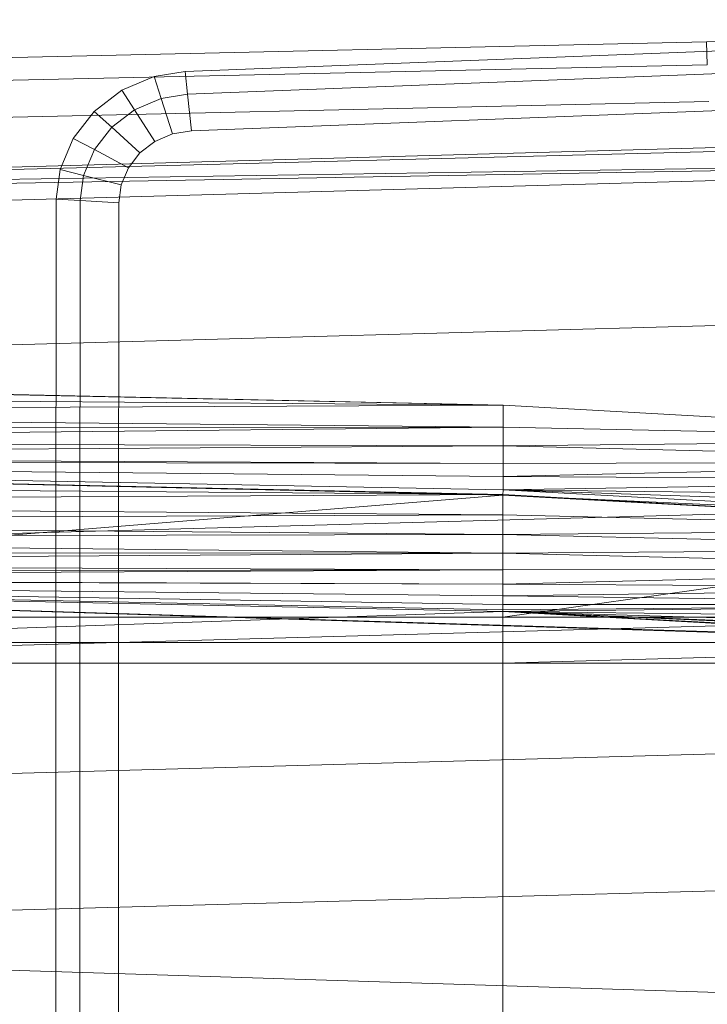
# Model space of a CAD drawing. Header units: metres. Extents: x 397.7 to 427.5, y 12.7 to 28.4.
# Tile 53 of 130: x 407.745 to 407.872, y 26.315 to 26.498. Entities that reach past the tile are written whole.
import ezdxf

# ---------------------------------------------------------------- set-up
doc = ezdxf.new("R2010")
doc.units = ezdxf.units.M
doc.layers.add('A-DETL-____-MBND', color=7, linetype='Continuous', lineweight=18)

# ---------------------------------------------------------------- blocks, each defined once
blk = doc.blocks.new('Family - Inodor P4-153813-07_CLI_AIRE_P4')
at = {"layer": 'A-DETL-____-MBND', "color": 253, "true_color": 0xaaaaaa}
for p, q in [((0.47654, 0.38648), (0.31954, 0.38234)), ((0.47654, 0.38648), (0.31954, 0.38234)), ((0.22275, 0.37687), (0.41325, 0.38426)), ((0.22275, 0.37687), (0.41325, 0.38426)), ((0.31954, 0.38234), (0, 0.37522)), ((0.31954, 0.38234), (0, 0.37522)), ((0.31971, 0.37812), (0.31954, 0.38234)), ((0.31954, 0.38234), (0.31971, 0.37812)), ((0.22322, 0.37265), (0.41343, 0.38004)), ((0.22322, 0.37265), (0.41343, 0.38004)), ((0.31971, 0.37812), (0.00022, 0.371)), ((0.31971, 0.37812), (0.00022, 0.371)), ((0.21701, 0.37594), (0.22275, 0.37687)), ((0.21701, 0.37594), (0.22275, 0.37687)), ((0.22322, 0.37265), (0.22275, 0.37687)), ((0.22275, 0.37687), (0.22322, 0.37265)), ((0.21102, 0.37337), (0.21701, 0.37594)), ((0.21102, 0.37337), (0.21701, 0.37594)), ((0.21832, 0.37186), (0.21701, 0.37594)), ((0.21701, 0.37594), (0.21832, 0.37186)), ((0.2059, 0.36946), (0.21102, 0.37337)), ((0.2059, 0.36946), (0.21102, 0.37337)), ((0.21337, 0.36974), (0.21102, 0.37337)), ((0.21102, 0.37337), (0.21337, 0.36974)), ((0.41372, 0.3732), (0.22397, 0.36584)), ((0.41372, 0.3732), (0.22397, 0.36584)), ((0.41372, 0.3732), (0.22397, 0.36584)), ((0.22397, 0.36584), (0.41372, 0.3732)), ((0.31998, 0.37128), (0.00056, 0.36417)), ((0.31998, 0.37128), (0.00056, 0.36417)), ((0.21337, 0.36974), (0.21832, 0.37186)), ((0.21337, 0.36974), (0.21832, 0.37186)), ((0.21832, 0.37186), (0.22322, 0.37265)), ((0.21832, 0.37186), (0.22322, 0.37265)), ((0.22043, 0.36527), (0.21832, 0.37186)), ((0.21832, 0.37186), (0.22043, 0.36527)), ((0.22397, 0.36584), (0.22322, 0.37265)), ((0.22322, 0.37265), (0.22397, 0.36584)), ((0.20199, 0.36444), (0.2059, 0.36946)), ((0.20199, 0.36444), (0.2059, 0.36946)), ((0.20914, 0.36651), (0.2059, 0.36946)), ((0.2059, 0.36946), (0.20914, 0.36651)), ((0.20914, 0.36651), (0.21337, 0.36974)), ((0.20914, 0.36651), (0.21337, 0.36974)), ((0.21716, 0.36387), (0.21337, 0.36974)), ((0.21337, 0.36974), (0.21716, 0.36387)), ((0.00127, 0.35389), (0.51095, 0.36797)), ((0.51095, 0.36678), (0.00127, 0.35389)), ((0.20591, 0.36236), (0.20914, 0.36651)), ((0.20591, 0.36236), (0.20914, 0.36651)), ((0.21437, 0.36173), (0.20914, 0.36651)), ((0.20914, 0.36651), (0.21437, 0.36173)), ((0.22397, 0.36584), (0.22043, 0.36527)), ((0.22397, 0.36584), (0.22043, 0.36527)), ((0.22397, 0.36584), (0.22043, 0.36527)), ((0.22043, 0.36527), (0.22397, 0.36584)), ((0.19954, 0.35865), (0.20199, 0.36444)), ((0.19954, 0.35865), (0.20199, 0.36444)), ((0.20591, 0.36236), (0.20199, 0.36444)), ((0.20199, 0.36444), (0.20591, 0.36236)), ((0.21716, 0.36387), (0.21437, 0.36173)), ((0.21716, 0.36387), (0.21437, 0.36173)), ((0.21716, 0.36387), (0.21437, 0.36173)), ((0.21437, 0.36173), (0.21716, 0.36387)), ((0.22043, 0.36527), (0.21716, 0.36387)), ((0.22043, 0.36527), (0.21716, 0.36387)), ((0.22043, 0.36527), (0.21716, 0.36387)), ((0.21716, 0.36387), (0.22043, 0.36527)), ((0.20388, 0.35757), (0.20591, 0.36236)), ((0.20388, 0.35757), (0.20591, 0.36236)), ((0.21224, 0.35899), (0.20591, 0.36236)), ((0.20591, 0.36236), (0.21224, 0.35899)), ((0.51095, 0.36184), (0.00127, 0.35389)), ((0.51095, 0.36184), (0.00127, 0.35271)), ((0.51095, 0.36184), (0.00127, 0.34776)), ((0.21437, 0.36173), (0.21224, 0.35899)), ((0.21437, 0.36173), (0.21224, 0.35899)), ((0.21437, 0.36173), (0.21224, 0.35899)), ((0.21224, 0.35899), (0.21437, 0.36173)), ((0.1988, 0.35316), (0.19954, 0.35865)), ((0.1988, 0.35316), (0.19954, 0.35865)), ((0.20388, 0.35757), (0.19954, 0.35865)), ((0.19954, 0.35865), (0.20388, 0.35757)), ((0.21224, 0.35899), (0.2109, 0.35583)), ((0.21224, 0.35899), (0.2109, 0.35583)), ((0.21224, 0.35899), (0.2109, 0.35583)), ((0.2109, 0.35583), (0.21224, 0.35899)), ((0.20325, 0.35289), (0.20388, 0.35757)), ((0.20325, 0.35289), (0.20388, 0.35757)), ((0.2109, 0.35583), (0.20388, 0.35757)), ((0.20388, 0.35757), (0.2109, 0.35583)), ((0.2109, 0.35583), (0.21044, 0.35245)), ((0.2109, 0.35583), (0.21044, 0.35245)), ((0.2109, 0.35583), (0.21044, 0.35245)), ((0.21044, 0.35245), (0.2109, 0.35583)), ((0.19876, 0.27623), (0.1988, 0.35316)), ((0.19876, 0.27623), (0.1988, 0.35316)), ((0.20325, 0.35289), (0.1988, 0.35316)), ((0.1988, 0.35316), (0.20325, 0.35289)), ((0.2032, 0.27623), (0.20325, 0.35289)), ((0.2032, 0.27623), (0.20325, 0.35289)), ((0.21044, 0.35245), (0.20325, 0.35289)), ((0.20325, 0.35289), (0.21044, 0.35245)), ((0.21044, 0.35245), (0.2104, 0.27622)), ((0.21044, 0.35245), (0.2104, 0.27622)), ((0.21044, 0.35245), (0.2104, 0.27622)), ((0.2104, 0.27622), (0.21044, 0.35245)), ((0.51095, 0.33495), (0.00127, 0.32087)), ((0.28182, 0.31489), (0.00127, 0.32102)), ((0.00192, 0.32088), (0.28182, 0.31489)), ((0.28182, 0.31489), (0.00192, 0.32088)), ((0.28182, 0.31489), (0.00192, 0.31713)), ((0.28182, 0.31489), (0.00192, 0.31713)), ((0.28182, 0.31489), (0.00192, 0.31371)), ((0.00192, 0.31371), (0.28182, 0.31489)), ((0.28181, 0.31079), (0.28182, 0.31489)), ((0.28181, 0.31079), (0.28182, 0.31489)), ((0.39671, 0.30854), (0.28182, 0.31489)), ((0.28181, 0.31079), (0.00192, 0.31371)), ((0.28181, 0.31079), (0.00192, 0.31371)), ((0.28181, 0.31079), (0.00192, 0.31043)), ((0.00192, 0.30799), (0.28181, 0.31079)), ((0.00192, 0.31043), (0.28181, 0.31079)), ((0.00192, 0.30799), (0.28181, 0.31079)), ((0.39671, 0.30854), (0.28181, 0.31079)), ((0.39671, 0.30854), (0.28181, 0.31079)), ((0.28181, 0.30737), (0.28181, 0.31079)), ((0.28181, 0.30737), (0.28181, 0.31079)), ((0.28181, 0.30737), (0.00192, 0.30799)), ((0.28181, 0.30737), (0.00192, 0.30799)), ((0.28181, 0.30737), (0.00192, 0.30554)), ((0.00192, 0.30554), (0.28181, 0.30737)), ((0.39671, 0.30854), (0.28181, 0.30737)), ((0.28181, 0.30737), (0.39671, 0.30854)), ((0.3967, 0.30444), (0.28181, 0.30737)), ((0.28181, 0.30409), (0.28181, 0.30737)), ((0.3967, 0.30444), (0.28181, 0.30737)), ((0.28181, 0.30409), (0.28181, 0.30737)), ((0.28181, 0.30409), (0.00192, 0.30554)), ((0.28181, 0.30409), (0.00192, 0.30554)), ((0.28176, 0.29829), (0.00127, 0.30443)), ((0.00187, 0.30429), (0.28176, 0.29829)), ((0.28176, 0.29829), (0.00187, 0.30429)), ((0.28181, 0.30409), (0.00192, 0.30454)), ((0.28181, 0.30409), (0.00192, 0.30454)), ((0.28181, 0.30165), (0.00192, 0.30454)), ((0.28181, 0.30165), (0.00192, 0.30454)), ((0.28181, 0.2992), (0.00192, 0.30454)), ((0.28181, 0.2992), (0.00192, 0.30454)), ((0.28175, 0.2982), (0.00192, 0.30454)), ((0.28175, 0.2982), (0.00192, 0.30454)), ((0.3967, 0.30444), (0.28181, 0.30409)), ((0.28181, 0.30165), (0.3967, 0.30444)), ((0.28181, 0.30409), (0.3967, 0.30444)), ((0.28181, 0.30165), (0.3967, 0.30444)), ((0.28181, 0.30409), (0.28181, 0.30165)), ((0.28181, 0.30165), (0.28181, 0.30409)), ((0.51095, 0.29991), (0.00127, 0.28584)), ((0.28176, 0.29829), (0.00187, 0.30052)), ((0.28176, 0.29829), (0.00187, 0.30052)), ((0.28181, 0.30165), (0.28181, 0.2992)), ((0.3967, 0.30102), (0.28181, 0.30165)), ((0.3967, 0.30102), (0.28181, 0.30165)), ((0.28181, 0.2992), (0.28181, 0.30165)), ((0.3967, 0.30102), (0.28181, 0.2992)), ((0.28181, 0.2992), (0.3967, 0.30102)), ((0.28175, 0.2982), (0.00186, 0.27553)), ((0.00186, 0.27553), (0.28175, 0.2982)), ((0.28176, 0.29829), (0.00187, 0.29687)), ((0.00187, 0.29687), (0.28176, 0.29829)), ((0.28181, 0.2992), (0.28175, 0.2982)), ((0.28175, 0.2982), (0.28181, 0.2992)), ((0.3967, 0.29285), (0.28175, 0.2982)), ((0.3967, 0.29285), (0.28175, 0.2982)), ((0.39665, 0.29185), (0.28175, 0.2982)), ((0.39665, 0.29185), (0.28175, 0.2982)), ((0.28176, 0.27553), (0.28175, 0.2982)), ((0.28176, 0.27553), (0.28175, 0.2982)), ((0.28176, 0.29452), (0.28176, 0.29829)), ((0.39665, 0.29195), (0.28176, 0.29829)), ((0.28176, 0.29452), (0.28176, 0.29829)), ((0.3967, 0.29774), (0.28181, 0.2992)), ((0.3967, 0.29285), (0.28181, 0.2992)), ((0.3967, 0.29774), (0.28181, 0.2992)), ((0.3967, 0.29531), (0.28181, 0.2992)), ((0.3967, 0.29531), (0.28181, 0.2992)), ((0.3967, 0.29285), (0.28181, 0.2992)), ((0.28176, 0.29452), (0.00187, 0.29687)), ((0.28176, 0.29452), (0.00187, 0.29687)), ((0.28176, 0.29452), (0.00187, 0.29343)), ((0.00187, 0.29343), (0.28176, 0.29452)), ((0.39665, 0.29195), (0.28176, 0.29452)), ((0.28176, 0.29086), (0.28176, 0.29452)), ((0.39665, 0.29195), (0.28176, 0.29452)), ((0.28176, 0.29086), (0.28176, 0.29452)), ((0.28176, 0.29086), (0.00187, 0.29343)), ((0.28176, 0.29086), (0.00187, 0.29343)), ((0.28176, 0.29086), (0.00187, 0.29033)), ((0.00187, 0.29033), (0.28176, 0.29086)), ((0.39665, 0.29195), (0.28176, 0.29086)), ((0.28176, 0.29086), (0.39665, 0.29195)), ((0.39665, 0.29185), (0.28176, 0.27553)), ((0.28176, 0.27553), (0.39665, 0.29185)), ((0.39665, 0.28818), (0.28176, 0.29086)), ((0.28176, 0.28743), (0.28176, 0.29086)), ((0.39665, 0.28818), (0.28176, 0.29086)), ((0.28176, 0.28743), (0.28176, 0.29086)), ((0.28176, 0.28743), (0.00187, 0.29033)), ((0.28176, 0.28743), (0.00187, 0.29033)), ((0.28176, 0.28743), (0.00187, 0.28766)), ((0.28176, 0.28743), (0.00187, 0.28766)), ((0.28176, 0.28743), (0.00187, 0.28548)), ((0.00187, 0.28548), (0.28176, 0.28743)), ((0.39665, 0.28818), (0.28176, 0.28743)), ((0.28176, 0.28743), (0.39665, 0.28818)), ((0.39665, 0.28452), (0.28176, 0.28743)), ((0.28176, 0.28433), (0.28176, 0.28743)), ((0.39665, 0.28452), (0.28176, 0.28743)), ((0.28176, 0.28433), (0.28176, 0.28743)), ((0.28176, 0.28433), (0.00187, 0.28548)), ((0.28176, 0.28433), (0.00187, 0.28548)), ((0.28176, 0.28433), (0.00187, 0.28388)), ((0.00187, 0.2829), (0.28176, 0.28433)), ((0.00187, 0.28388), (0.28176, 0.28433)), ((0.00187, 0.2829), (0.28176, 0.28433)), ((0.39665, 0.28452), (0.28176, 0.28433)), ((0.28176, 0.28165), (0.39665, 0.28452)), ((0.28176, 0.28433), (0.39665, 0.28452)), ((0.28176, 0.28165), (0.39665, 0.28452)), ((0.28176, 0.28165), (0.28176, 0.28433)), ((0.28176, 0.28165), (0.28176, 0.28433)), ((0.28176, 0.28165), (0.00187, 0.2829)), ((0.28176, 0.28165), (0.00187, 0.2829)), ((0.51154, 0.26697), (0.00187, 0.28259)), ((0.28176, 0.27659), (0.00187, 0.28259)), ((0.28176, 0.27659), (0.00187, 0.28259)), ((0.52327, 0.26645), (0.00187, 0.28259)), ((0.51154, 0.26697), (0.00187, 0.28259)), ((0.00187, 0.28259), (0.28176, 0.27659)), ((0.28176, 0.28165), (0.00187, 0.28259)), ((0.28176, 0.28165), (0.00187, 0.28259)), ((0.28176, 0.27948), (0.00187, 0.28259)), ((0.28176, 0.27948), (0.00187, 0.28259)), ((0.28176, 0.27788), (0.00187, 0.28259)), ((0.28176, 0.27788), (0.00187, 0.28259)), ((0.28176, 0.2769), (0.00187, 0.28259)), ((0.28176, 0.2769), (0.00187, 0.28259)), ((0.28176, 0.27659), (0.00187, 0.28259)), ((0.39665, 0.28109), (0.28176, 0.28165)), ((0.28176, 0.28165), (0.28176, 0.27948)), ((0.39665, 0.28109), (0.28176, 0.28165)), ((0.28176, 0.27948), (0.28176, 0.28165)), ((0.39665, 0.28109), (0.28176, 0.27948)), ((0.28176, 0.27948), (0.39665, 0.28109)), ((0.51095, 0.27916), (0.00127, 0.26508)), ((0.28176, 0.27948), (0.28176, 0.27788)), ((0.39665, 0.27799), (0.28176, 0.27948)), ((0.39665, 0.27799), (0.28176, 0.27948)), ((0.28176, 0.27788), (0.28176, 0.27948)), ((0.39665, 0.27799), (0.28176, 0.27788)), ((0.28176, 0.2769), (0.39665, 0.27799)), ((0.28176, 0.27788), (0.39665, 0.27799)), ((0.28176, 0.27659), (0.39665, 0.27799)), ((0.28176, 0.2769), (0.39665, 0.27799)), ((0.28176, 0.27659), (0.39665, 0.27799)), ((0.28176, 0.27659), (0.00186, 0.26697)), ((0.00186, 0.26697), (0.28176, 0.27659)), ((0.19876, 0.12377), (0.19876, 0.27623)), ((0.19876, 0.12377), (0.19876, 0.27623)), ((0.2032, 0.12377), (0.2032, 0.27623)), ((0.2032, 0.12377), (0.2032, 0.27623)), ((0.2104, 0.27622), (0.2104, 0.12377)), ((0.2104, 0.27622), (0.2104, 0.12377)), ((0.2104, 0.27622), (0.2104, 0.12377)), ((0.2104, 0.12377), (0.2104, 0.27622)), ((0.28176, 0.27788), (0.28176, 0.2769)), ((0.28176, 0.2769), (0.28176, 0.27788)), ((0.28176, 0.2769), (0.28176, 0.27659)), ((0.28176, 0.27659), (0.28176, 0.2769)), ((0.51154, 0.26697), (0.28176, 0.27659)), ((0.51154, 0.26697), (0.28176, 0.27659)), ((0.39665, 0.27024), (0.28176, 0.27659)), ((0.39665, 0.27024), (0.28176, 0.27659)), ((0.28176, 0.26697), (0.28176, 0.27659)), ((0.28176, 0.26697), (0.28176, 0.27659)), ((0.28176, 0.27659), (0.39665, 0.27024)), ((0.39665, 0.27531), (0.28176, 0.27659)), ((0.39665, 0.27531), (0.28176, 0.27659)), ((0.39665, 0.27314), (0.28176, 0.27659)), ((0.39665, 0.27314), (0.28176, 0.27659)), ((0.39665, 0.27154), (0.28176, 0.27659)), ((0.39665, 0.27154), (0.28176, 0.27659)), ((0.39665, 0.27056), (0.28176, 0.27659)), ((0.39665, 0.27056), (0.28176, 0.27659)), ((0.39665, 0.27024), (0.28176, 0.27659)), ((0.28176, 0.27553), (0.00186, 0.27553)), ((0.28176, 0.27553), (0.00186, 0.27553)), ((0.39665, 0.27553), (0.28176, 0.27553)), ((0.28176, 0.27553), (0.28176, 0.27086)), ((0.39665, 0.27553), (0.28176, 0.27553)), ((0.28176, 0.27086), (0.28176, 0.27553)), ((0.00186, 0.27086), (0.28176, 0.27086)), ((0.28176, 0.27086), (0.00186, 0.27086)), ((0.28176, 0.27086), (0.39665, 0.27086)), ((0.28176, 0.27086), (0.28176, 0.26697)), ((0.39665, 0.27086), (0.28176, 0.27086)), ((0.28176, 0.27086), (0.28176, 0.26697)), ((0.39665, 0.27024), (0.28176, 0.26697)), ((0.28176, 0.26697), (0.39665, 0.27024)), ((0.28176, 0.26697), (0.00186, 0.26697)), ((0.28176, 0.26697), (0.00186, 0.26697)), ((0.28176, 0.26697), (0.00186, 0.26697)), ((0.28176, 0.26697), (0.00186, 0.26697)), ((0.39665, 0.26697), (0.28176, 0.26697)), ((0.28176, 0.26697), (0.28176, 0.13288)), ((0.39665, 0.26697), (0.28176, 0.26697)), ((0.28176, 0.13288), (0.28176, 0.26697)), ((0.28176, 0.26697), (0.39665, 0.26697)), ((0.28176, 0.13288), (0.28176, 0.26697)), ((0.28176, 0.13288), (0.28176, 0.26697)), ((0.39665, 0.26697), (0.28176, 0.26697)), ((0.51095, 0.25539), (0.00127, 0.24131)), ((0.51095, 0.22997), (0.00127, 0.2159)), ((0.51095, 0.19991), (0.00127, 0.2159))]:
    blk.add_line(p, q, dxfattribs=at)
blk = doc.blocks.new('LONDR55-XX_ZZ-ARQ-CAA-M3D-Londres55_ifc-1-07_CLI_AIRE_P4')
at = {"layer": 'A-DETL-____-MBND', "color": 253, "lineweight": 18, "true_color": 0xaaaaaa}
blk.add_blockref('Family - Inodor P4-153813-07_CLI_AIRE_P4', (407.55268, 26.11126), dxfattribs=at)

msp = doc.modelspace()

# ---------------------------------------------------------------- block references
at = {"lineweight": 5}
msp.add_blockref('LONDR55-XX_ZZ-ARQ-CAA-M3D-Londres55_ifc-1-07_CLI_AIRE_P4', (0, 0), dxfattribs=at)

doc.saveas('drawing.dxf')
